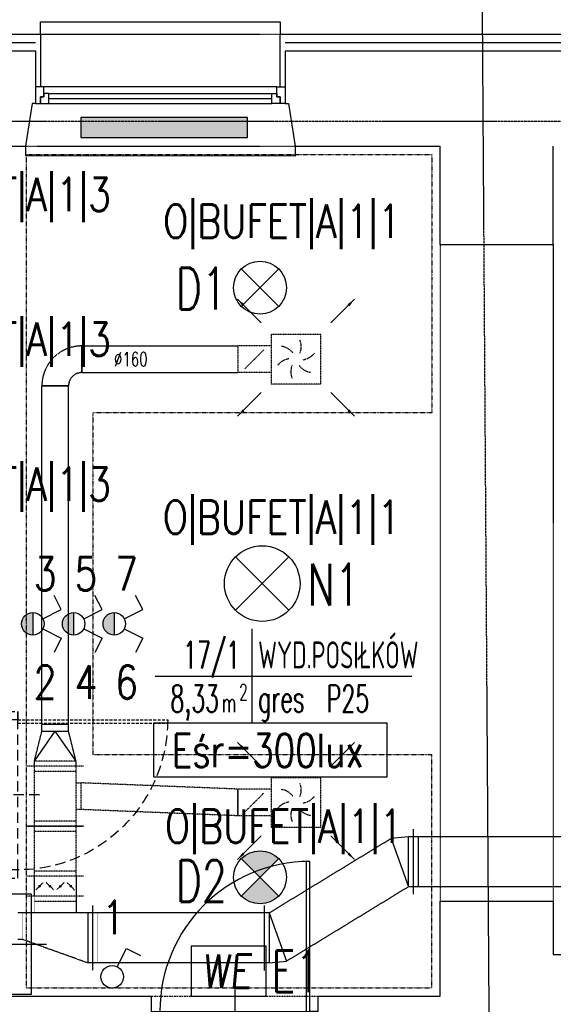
# Model space of a CAD drawing. Header units: inches. Extents: x -281236 to -70395, y 38777 to 102341.
# Tile 97 of 244: x -141932 to -141611, y 51077 to 51667. Entities that reach past the tile are written whole.
import ezdxf
from ezdxf.enums import TextEntityAlignment as Align

# ---------------------------------------------------------------- set-up
doc = ezdxf.new("R2010")
doc.units = ezdxf.units.IN
doc.header["$MEASUREMENT"] = 0
for name, pattern in [('CENTER', [2, 1.25, -0.25, 0.25, -0.25]), ('DASHDOT', [1, 0.5, -0.25, 0, -0.25]), ('DASHED', [0.75, 0.5, -0.25]), ('DASHED2', [0.375, 0.25, -0.125]), ('DIVIDE', [31.75, 12.7, -6.35, 0, -6.35, 0, -6.35])]:
    doc.linetypes.add(name, pattern=pattern)
doc.layers.get('0').update_dxf_attribs({"color": 101})
for name, color, linetype in [('Drz-widok', 5, 'Continuous'), ('E-90', 6, 'Continuous'), ('E-OPIS-POM', 6, 'Continuous'), ('E35', 6, 'Continuous'), ('E50', 3, 'Continuous'), ('FLUID-N17-50-ARRGR', 7, 'Continuous'), ('Ins-went', 141, 'Continuous'), ('Okn---okna', 5, 'Continuous'), ('Os-osie glowne', 8, 'CENTER'), ('Sc-cegla pelna', 32, 'Continuous'), ('Sc-izolacja term-obrys', 132, 'Continuous'), ('Sc-izolacja term-styropian', 151, 'STYROPIAN-KA'), ('Sc-nad', 5, 'DASHED2'), ('Sc-nadproza kon', 5, 'DASHED2'), ('Suf-widok', 8, 'Continuous'), ('W-idok', 9, 'Continuous'), ('Wyp-grzejniki', 56, 'Continuous'), ('Wyp-meble', 155, 'Continuous')]:
    doc.layers.add(name, color=color, linetype=linetype)
doc.styles.add('FDBES', font='simplex.shx')
doc.styles.add('KA wymiar', font='romans.shx', dxfattribs={"width": 0.6})
doc.styles.add('ROMANS', font='romans', dxfattribs={"width": 0.85})
doc.styles.add('tab-bud$0$ROMANS', font='romans', dxfattribs={"width": 0.7})
doc.linetypes.add('BATTING', pattern='A,0.0001,-0.1,[134,ltypeshp.shx,S=0.1,R=0,X=-0.1,Y=0],-0.2,[134,ltypeshp.shx,S=0.1,R=180,X=0.1,Y=0],-0.1', length=0.4001)
doc.linetypes.add('STYROPIAN-KA', pattern='A,0.0001,-0.1,[135,ltypeshp.shx,S=0.1,R=0,X=-0.1,Y=0],0,[135,ltypeshp.shx,S=0.1,R=180,X=0.1,Y=0],-0.1', length=0.2001)
doc.dimstyles.new('FDBES', dxfattribs={"dimscale": 50, "dimtxt": 4, "dimasz": 2.5, "dimexe": 0.8, "dimexo": 2, "dimgap": 1, "dimtad": 1, "dimdsep": 46, "dimtxsty": 'FDBES', "dimcen": 2.5, "dimclrd": 4, "dimclre": 5, "dimadec": 0, "dimazin": 0, "dimtfac": 1, "dimtmove": 0, "dimatfit": 3, "dimfxl": 0, "dimarcsym": 0})

# ---------------------------------------------------------------- blocks, each defined once
blk = doc.blocks.new('pow')
for p, q in [((0, 0.523), (0, -0.523)), ((-1.075, 0), (1.78, 0))]:
    blk.add_line(p, q)
at = {"style": 'KA wymiar', "width": 0.6}
for s, height, p in [('2', 0.18, (-0.139, -0.27)), ('m', 0.21, (-0.333, -0.401))]:
    blk.add_text(s, height=height, dxfattribs=at).set_placement(p)
for tag, p in [('01', (-0.131, 0.084)), ('000.00', (-0.364, -0.401))]:
    blk.add_attdef(tag, text='', height=0.3, dxfattribs=at).set_placement(p, align=Align.RIGHT)
for tag, p in [('POMIESZCZENIE', (0.071, 0.084)), ('POSADZKA', (0.071, -0.401))]:
    blk.add_attdef(tag, p, '', height=0.3, dxfattribs=at)
blk = doc.blocks.new('we')
at = {"layer": 'E35', "ltscale": 0.2}
blk.add_lwpolyline([(45, 30), (0, 30), (0, 0), (45, 0)], close=True, dxfattribs=at)
at = {"layer": 'E35', "ltscale": 0.2, "style": 'ROMANS', "oblique": 5, "width": 0.8}
blk.add_text('WE', height=20, dxfattribs=at).set_placement((21.44, 15), align=Align.MIDDLE_CENTER)
blk = doc.blocks.new('_dz1')
at = {"ltscale": 7}
for p, q in [((-7, 0), (-7, 90)), ((-5, 0), (-5, 90))]:
    blk.add_line(p, q, dxfattribs=at)
at = {"ltscale": 25}
for p, q in [((-50, 13), (-50, -41)), ((-95, 0), (-5, 0)), ((-5, 0), (0, 0)), ((-95, -8), (-100, -8)), ((-5, -8), (0, -8))]:
    blk.add_line(p, q, dxfattribs=at)
for points in [[(-100, -8), (-100, 0), (-95, 0), (-95, -8)], [(0, -8), (0, 0), (-5, 0), (-5, -8)]]:
    blk.add_lwpolyline(points, close=True, dxfattribs=at)
blk.add_arc((-5, 0), 90, 90, 180, dxfattribs=at)
blk = doc.blocks.new('grzejnik_100')
at = {"layer": 'Wyp-grzejniki'}
h = blk.add_hatch(dxfattribs=at)
h.set_pattern_fill('DOTS', color=256, scale=0.5, style=0)
h.set_pattern_definition([(0, (-77492.90915, 37823.9399), (0.396875, 0.79375), [0, -0.79375])])
h.paths.add_polyline_path([(0, -100), (12, -100), (12, 0), (0, 0)])
blk.add_lwpolyline([(12, 0), (0, 0), (0, -100), (12, -100)], close=True, dxfattribs=at)

msp = doc.modelspace()

# ---------------------------------------------------------------- hatches: boundary and pattern name
at = {"layer": 'E35'}
for points in [[(-141923.95, 51311.8, 0.414214), (-141930.7, 51305.05, 0.414214), (-141923.95, 51298.3)], [(-141899.42, 51311.8, 0.414214), (-141906.17, 51305.05, 0.414214), (-141899.42, 51298.3)], [(-141875.02, 51311.8, 0.414214), (-141881.77, 51305.05, 0.414214), (-141875.02, 51298.3)]]:
    msp.add_hatch(color=256, dxfattribs=at).paths.add_polyline_path(points)
h = msp.add_hatch(color=256, dxfattribs=at)
edge = h.paths.add_edge_path()
edge.add_arc((-141787.52, 51153.03), 15.88, 225, 315)
edge.add_line((-141776.3, 51141.8), (-141787.52, 51153.03))
edge.add_line((-141787.52, 51153.03), (-141798.75, 51141.8))
edge = h.paths.add_edge_path()
edge.add_arc((-141787.52, 51153.03), 15.88, 45, 135)
edge.add_line((-141798.75, 51164.25), (-141787.52, 51153.03))
edge.add_line((-141787.52, 51153.03), (-141776.3, 51164.25))

# ---------------------------------------------------------------- linework, layer by layer
at = {"color": 4, "linetype": 'DASHED'}
for p, q in [((-141790.9, 51463.8), (-141785.24, 51469.45)), ((-141790.9, 51463.8), (-141796.56, 51458.14)), ((-141790.9, 51197.94), (-141785.24, 51203.6)), ((-141790.9, 51197.94), (-141796.56, 51192.28))]:
    msp.add_line(p, q, dxfattribs=at)
at = {"color": 4, "linetype": 'Continuous'}
for p, q in [((-141923, 51222.7), (-141910.5, 51240.7)), ((-141898, 51222.7), (-141910.5, 51240.7)), ((-141695.43, 51142.91), (-141695.43, 51181.91)), ((-141692.43, 51147.41), (-141692.43, 51177.41))]:
    msp.add_line(p, q, dxfattribs=at)
for points in [[(-141790.9, 51464.05, 0.5, 0.5, 1), (-141790.9, 51463.55, 0.5, 0.5, 1)], [(-141790.9, 51198.19, 0.5, 0.5, 1), (-141790.9, 51197.69, 0.5, 0.5, 1)]]:
    msp.add_lwpolyline(points, format="xyseb", close=True, dxfattribs=at)
at = {"color": 4, "linetype": 'DASHED'}
for centre, start, end in [((-141773.4, 51471.3), 338.19859, 21.80141), ((-141776.15, 51461.05), 38.19859, 81.80141), ((-141768.65, 51453.55), 98.19859, 141.80141), ((-141763.16, 51474.04), 278.19859, 321.80141), ((-141758.4, 51456.3), 158.19859, 201.80141), ((-141755.66, 51466.54), 218.19859, 261.80141), ((-141773.4, 51205.44), 338.19859, 21.80141), ((-141776.15, 51195.19), 38.19859, 81.80141), ((-141768.65, 51187.69), 98.19859, 141.80141), ((-141763.16, 51208.18), 278.19859, 321.80141), ((-141758.4, 51190.44), 158.19859, 201.80141), ((-141755.66, 51200.68), 218.19859, 261.80141)]:
    msp.add_arc(centre, 10.61, start, end, dxfattribs=at)
at = {"layer": 'E35'}
for p, q in [((-141798.75, 51517.96), (-141776.3, 51495.51)), ((-141798.75, 51495.51), (-141776.3, 51517.96)), ((-141770.14, 51345.26), (-141802.22, 51313.19)), ((-141770.14, 51313.19), (-141802.22, 51345.26)), ((-141906.88, 51313.6), (-141911.16, 51322.13)), ((-141882.35, 51313.6), (-141886.62, 51322.13)), ((-141857.95, 51313.6), (-141862.22, 51322.13)), ((-141923.95, 51311.8), (-141923.95, 51298.3)), ((-141917.92, 51308.07), (-141906.88, 51313.6)), ((-141899.42, 51311.8), (-141899.42, 51298.3)), ((-141893.39, 51308.07), (-141882.35, 51313.6)), ((-141875.02, 51311.8), (-141875.02, 51298.3)), ((-141868.99, 51308.07), (-141857.95, 51313.6)), ((-141917.92, 51302.03), (-141906.88, 51296.5)), ((-141893.39, 51302.03), (-141882.35, 51296.5)), ((-141868.99, 51302.03), (-141857.95, 51296.5)), ((-141906.88, 51296.5), (-141911.16, 51287.97)), ((-141882.35, 51296.5), (-141886.62, 51287.97)), ((-141857.95, 51296.5), (-141862.22, 51287.97)), ((-141798.75, 51141.8), (-141776.3, 51164.25)), ((-141798.75, 51164.25), (-141776.3, 51141.8)), ((-141873.26, 51099.34), (-141867.73, 51110.37)), ((-141867.73, 51110.37), (-141859.2, 51106.1))]:
    msp.add_line(p, q, dxfattribs=at)
at = {"layer": 'E35', "linetype": 'Continuous', "ltscale": 0.3}
msp.add_lwpolyline([(-141851.48, 51213.28), (-141711.15, 51213.28), (-141711.15, 51245.56), (-141851.48, 51245.56)], close=True, dxfattribs=at)
at = {"layer": 'E35'}
for centre, radius in [((-141787.52, 51506.73), 15.88), ((-141786.18, 51329.23), 22.68), ((-141923.95, 51305.05), 6.75), ((-141899.42, 51305.05), 6.75), ((-141875.02, 51305.05), 6.75), ((-141787.52, 51153.03), 15.88), ((-141876.28, 51093.3), 6.75)]:
    msp.add_circle(centre, radius, dxfattribs=at)
at = {"layer": 'Ins-went', "linetype": 'DASHED', "ltscale": 0.3}
for p, q in [((-141780.9, 51478.8), (-141750.9, 51478.8)), ((-141780.9, 51478.8), (-141780.9, 51448.8)), ((-141750.9, 51448.8), (-141750.9, 51478.8)), ((-141780.9, 51471.8), (-141800.9, 51471.8)), ((-141800.9, 51471.8), (-141800.9, 51455.8)), ((-141780.9, 51455.8), (-141800.9, 51455.8)), ((-141750.9, 51448.8), (-141780.9, 51448.8)), ((-141898, 51222.7), (-141923, 51222.7)), ((-141893.5, 51219.7), (-141927.5, 51219.7)), ((-141923, 51183.7), (-141923, 51219.7)), ((-141923, 51216.7), (-141898, 51216.7)), ((-141898, 51183.7), (-141898, 51219.7)), ((-141898, 51209.7), (-141895, 51209.7)), ((-141895, 51193.7), (-141895, 51209.7)), ((-141780.9, 51212.94), (-141750.9, 51212.94)), ((-141780.9, 51212.94), (-141780.9, 51182.94)), ((-141750.9, 51182.94), (-141750.9, 51212.94)), ((-141800.9, 51189.94), (-141800.9, 51205.94)), ((-141780.9, 51205.94), (-141800.9, 51205.94)), ((-141800.9, 51205.94), (-141800.9, 51189.94)), ((-141895, 51193.7), (-141898, 51193.7)), ((-141898, 51186.7), (-141923, 51186.7)), ((-141780.9, 51189.94), (-141800.9, 51189.94)), ((-141927.5, 51183.7), (-141893.5, 51183.7)), ((-141893.5, 51183.7), (-141927.5, 51183.7)), ((-141923, 51153.7), (-141923, 51183.7)), ((-141923, 51180.7), (-141898, 51180.7)), ((-141898, 51153.7), (-141898, 51183.7)), ((-141750.9, 51182.94), (-141780.9, 51182.94)), ((-141898, 51156.7), (-141923, 51156.7)), ((-141893.5, 51153.7), (-141927.5, 51153.7)), ((-141893.5, 51141.7), (-141927.5, 51141.7)), ((-141923, 51138.7), (-141898, 51138.7))]:
    msp.add_line(p, q, dxfattribs=at)
at = {"layer": 'Ins-went', "linetype": 'DASHED', "ltscale": 0.4}
for p, q in [((-141894.5, 51471.8), (-141894.5, 51455.8)), ((-141894.5, 51455.8), (-141894.5, 51471.8)), ((-141894.5, 51471.8), (-141800.9, 51471.8)), ((-141894.5, 51455.8), (-141800.9, 51455.8)), ((-141918.5, 51447.8), (-141902.5, 51447.8)), ((-141918.5, 51244.7), (-141918.5, 51447.8)), ((-141902.5, 51447.8), (-141918.5, 51447.8)), ((-141902.5, 51244.7), (-141902.5, 51447.8)), ((-141918.5, 51240.7), (-141918.5, 51244.7)), ((-141902.5, 51244.7), (-141918.5, 51244.7)), ((-141902.5, 51240.7), (-141902.5, 51244.7)), ((-141923, 51222.7), (-141918.5, 51240.7)), ((-141918.5, 51240.7), (-141902.5, 51240.7)), ((-141898, 51222.7), (-141902.5, 51240.7)), ((-141923, 51219.7), (-141923, 51222.7)), ((-141898, 51219.7), (-141898, 51222.7)), ((-141923, 51141.7), (-141923, 51153.7)), ((-141898, 51153.7), (-141898, 51141.7)), ((-141919.88, 51147.7), (-141922.09, 51145.49)), ((-141919.88, 51147.7), (-141917.67, 51149.91)), ((-141913.63, 51147.7), (-141915.84, 51149.91)), ((-141913.63, 51147.7), (-141911.42, 51145.49)), ((-141907.38, 51147.7), (-141909.59, 51145.49)), ((-141907.38, 51147.7), (-141905.17, 51149.91)), ((-141901.13, 51147.7), (-141903.34, 51149.91)), ((-141901.13, 51147.7), (-141898.92, 51145.49)), ((-141888, 51136.2), (-141888, 51097.2)), ((-141930, 51115.7), (-141933, 51115.7)), ((-141891, 51101.7), (-141930, 51115.7))]:
    msp.add_line(p, q, dxfattribs=at)
at = {"layer": 'Ins-went', "linetype": 'DASHED', "ltscale": 0.5}
for p, q in [((-141782.03, 51131.7), (-141708.79, 51176.37)), ((-141771.67, 51102.74), (-141698.43, 51147.41)), ((-141782.03, 51131.7), (-141888, 51131.7)), ((-141782.03, 51101.7), (-141891, 51101.7))]:
    msp.add_line(p, q, dxfattribs=at)
at = {"layer": 'Ins-went'}
for p, q in [((-141698.43, 51177.41), (-141708.79, 51176.37)), ((-141708.79, 51176.37), (-141698.43, 51147.41)), ((-141698.43, 51147.41), (-141698.43, 51177.41)), ((-141785.03, 51136.2), (-141785.03, 51097.2)), ((-141782.03, 51131.7), (-141782.03, 51101.7)), ((-141782.03, 51131.7), (-141771.67, 51102.74)), ((-141782.03, 51101.7), (-141771.67, 51102.74))]:
    msp.add_line(p, q, dxfattribs=at)
at = {"layer": 'Ins-went', "linetype": 'DASHED', "ltscale": 0.2}
for p, q in [((-141923, 51131.7), (-141923, 51141.7)), ((-141898, 51141.7), (-141898, 51131.7)), ((-141888, 51131.7), (-141933, 51131.7)), ((-141930, 51115.7), (-141930, 51131.7)), ((-141891, 51131.7), (-141891, 51101.7)), ((-141885, 51101.7), (-141885, 51131.7))]:
    msp.add_line(p, q, dxfattribs=at)
at = {"layer": 'Ins-went', "linetype": 'DASHED', "ltscale": 0.5}
for points in [[(-141592.43, 51177.41), (-141698.43, 51177.41)], [(-141592.43, 51147.41), (-141698.43, 51147.41)]]:
    msp.add_lwpolyline(points, dxfattribs=at)
at = {"layer": 'Ins-went', "linetype": 'DASHED', "ltscale": 0.4}
for points in [[(-141919.88, 51147.3, 0.8, 0.8, 1), (-141919.88, 51148.1, 0.8, 0.8, 1)], [(-141913.63, 51147.3, 0.8, 0.8, 1), (-141913.63, 51148.1, 0.8, 0.8, 1)], [(-141907.38, 51147.3, 0.8, 0.8, 1), (-141907.38, 51148.1, 0.8, 0.8, 1)], [(-141901.13, 51147.3, 0.8, 0.8, 1), (-141901.13, 51148.1, 0.8, 0.8, 1)]]:
    msp.add_lwpolyline(points, format="xyseb", close=True, dxfattribs=at)
for radius in [24, 8]:
    msp.add_arc((-141894.5, 51447.8), radius, 90, 180, dxfattribs=at)
at = {"layer": 'Ins-went', "linetype": 'DASHED', "ltscale": 0.3}
for points in [[(-141800.9, 51205.94), (-141895, 51209.7)], [(-141800.9, 51189.94), (-141895, 51193.7)]]:
    msp.add_spline(points, degree=3, dxfattribs=at)
at = {"layer": 'Okn---okna'}
for p, q in [((-141777.4, 51627.18), (-141917.4, 51627.18)), ((-141914.4, 51623.18), (-141780.4, 51623.18)), ((-141914.4, 51620.18), (-141780.4, 51620.18)), ((-141914.4, 51617.18), (-141780.4, 51617.18))]:
    msp.add_line(p, q, dxfattribs=at)
for points in [[(-141917.4, 51627.18), (-141922.4, 51627.18), (-141922.4, 51617.18), (-141919.4, 51617.18), (-141919.4, 51621.18), (-141917.4, 51621.18)], [(-141914.4, 51623.18), (-141917.4, 51623.18), (-141917.4, 51621.18), (-141919.4, 51621.18), (-141919.4, 51617.18), (-141917.4, 51617.18), (-141914.4, 51617.18)], [(-141780.4, 51623.18), (-141777.4, 51623.18), (-141777.4, 51621.18), (-141775.4, 51621.18), (-141775.4, 51617.18), (-141777.4, 51617.18), (-141780.4, 51617.18)], [(-141777.4, 51627.18), (-141772.4, 51627.18), (-141772.4, 51617.18), (-141775.4, 51617.18), (-141775.4, 51621.18), (-141777.4, 51621.18)]]:
    msp.add_lwpolyline(points, close=True, dxfattribs=at)
at = {"layer": 'Os-osie glowne'}
msp.add_line((-141628.68, 47893.27), (-141656.02, 51985.69), dxfattribs=at)
msp.add_lwpolyline([(-143318.47, 51606.7), (-138010.88, 51606.7)], dxfattribs=at)
at = {"layer": 'Sc-cegla pelna'}
for p, q in [((-142055.4, 51591.7), (-141928.4, 51591.7)), ((-141766.4, 51591.7), (-141679.4, 51591.7)), ((-141679.4, 51532.7), (-141611.4, 51532.7)), ((-141679.4, 51138.75), (-141611.4, 51138.75)), ((-141679.4, 51081.7), (-141679.4, 51138.75)), ((-141611.4, 51138.75), (-141611.4, 51106.75)), ((-142029.96, 51081.7), (-141852.62, 51081.7)), ((-141852.62, 51062.8), (-141852.62, 51081.7)), ((-141752.62, 51081.7), (-141679.4, 51081.7)), ((-141752.62, 51062.8), (-141752.62, 51081.7))]:
    msp.add_line(p, q, dxfattribs=at)
for points in [[(-142361.78, 51648.75), (-141922.4, 51648.81)], [(-141922.4, 51648.81), (-141922.4, 51617.18), (-141924.4, 51617.18), (-141928.4, 51591.69)], [(-141772.4, 51648.82), (-141492.4, 51648.86)], [(-141772.4, 51648.82), (-141772.4, 51617.18), (-141770.4, 51617.18), (-141766.4, 51591.69)], [(-141679.4, 51532.7), (-141679.4, 51591.7)], [(-141611.4, 51532.7), (-141611.4, 51591.7)], [(-141611.4, 51106.75), (-141559.4, 51106.75), (-141559.4, 51081.7)]]:
    msp.add_lwpolyline(points, dxfattribs=at)
at = {"layer": 'Sc-izolacja term-obrys'}
for points in [[(-142364.78, 51627.22), (-142364.78, 51658.75), (-141919.4, 51658.81), (-141919.4, 51627.18)], [(-141775.4, 51627.18), (-141775.4, 51658.82), (-141489.4, 51658.86), (-141489.4, 51627.18)], [(-141919.4, 51621.18), (-141919.4, 51617.18)], [(-141775.4, 51617.18), (-141775.4, 51621.18)]]:
    msp.add_lwpolyline(points, dxfattribs=at)
at = {"layer": 'Sc-izolacja term-styropian', "linetype": 'BATTING', "ltscale": 0.25}
for points in [[(-142361.79, 51653.75), (-141922.4, 51653.81)], [(-141772.4, 51653.82), (-141492.4, 51653.86)]]:
    msp.add_lwpolyline(points, dxfattribs=at)
at = {"layer": 'Sc-nadproza kon', "linetype": 'DASHDOT', "ltscale": 0.5}
for p, q in [((-141919.4, 51658.81), (-141775.4, 51658.82)), ((-141928.4, 51591.69), (-141766.4, 51591.7)), ((-141679.4, 51532.7), (-141679.4, 51138.75)), ((-141611.46, 51532.55), (-141611.46, 51138.6))]:
    msp.add_line(p, q, dxfattribs=at)
at = {"layer": 'Sc-nadproza kon', "ltscale": 4}
msp.add_line((-141852.62, 51081.7), (-141752.62, 51081.7), dxfattribs=at)
msp.add_line((-141852.62, 51081.7), (-141752.62, 51081.7), dxfattribs=at)
at = {"layer": 'Suf-widok', "linetype": 'DIVIDE', "ltscale": 0.02}
for p, q in [((-141927.95, 51586.7), (-141927.96, 51086.7)), ((-141927.95, 51586.7), (-141684.4, 51586.7)), ((-141684.4, 51586.7), (-141684.4, 51431.76)), ((-141887.95, 51431.76), (-141887.96, 51226.7)), ((-141684.4, 51431.76, 2890), (-141887.95, 51431.76, 2890)), ((-141887.96, 51226.7), (-141684.4, 51226.7)), ((-141684.4, 51086.7), (-141684.4, 51226.7)), ((-141927.96, 51086.7), (-141684.4, 51086.7))]:
    msp.add_line(p, q, dxfattribs=at)
at = {"layer": 'W-idok'}
for p, q in [((-141919.4, 51658.81), (-141919.4, 51666.31)), ((-141919.4, 51666.31), (-141775.4, 51666.31)), ((-141775.4, 51666.31), (-141775.4, 51658.82))]:
    msp.add_line(p, q, dxfattribs=at)
for points in [[(-141928.4, 51591.7), (-141928.4, 51585.76)], [(-141766.4, 51591.69), (-141766.4, 51585.69), (-141928.4, 51585.76)]]:
    msp.add_lwpolyline(points, dxfattribs=at)
at = {"layer": 'Wyp-meble'}
msp.add_line((-141957.32, 51112.94), (-141915.78, 51112.94), dxfattribs=at)
msp.add_lwpolyline([(-141949.82, 51082.85), (-141924.82, 51082.85), (-141924.82, 51142.85), (-141949.82, 51142.85)], close=True, dxfattribs=at)

# ---------------------------------------------------------------- block references
at = {"layer": 'Drz-widok'}
msp.add_blockref('_dz1', (-141752.62, 51072.61), dxfattribs=at)
at = {"layer": 'E-OPIS-POM', "xscale": 54, "yscale": 54, "zscale": 54}
msp.add_blockref('pow', (-141792.47, 51273.79), dxfattribs=at).add_auto_attribs({'000.00': '8,33', '01': '17/1', 'POMIESZCZENIE': 'WYD.POSIŁKÓW', 'POSADZKA': 'gres  P25'})
at = {"layer": 'E50'}
msp.add_blockref('we', (-141828.9, 51081.7), dxfattribs=at)
at = {"layer": 'Sc-nad', "xscale": -1, "rotation": 270}
msp.add_blockref('_dz1', (-141932.96, 51252.54), dxfattribs=at)
at = {"layer": 'Wyp-grzejniki', "rotation": 90}
msp.add_blockref('grzejnik_100', (-141895.1, 51596.82), dxfattribs=at)

# ---------------------------------------------------------------- texts
at = {"layer": 'E-90', "style": 'ROMANS'}
for s, rotation, width, p in [('O|BUFET|A|1|3', 0, 0.8, (-141948.3, 51561.3)), ('O|BUFET|A|1|1', 0, 0.8, (-141774.36, 51545.13)), ('O|BUFET|A|1|3', 0, 0.8, (-141948.3, 51474.4)), ('O|BUFET|A|1|3', 0, 0.8, (-141948.3, 51387.5)), ('O|BUFET|A|1|1', 0, 0.8, (-141774.57, 51367.62)), ('3', 0, 0.8, (-141916.53, 51335.08)), ('5', 0, 0.8, (-141892, 51335.08)), ('7', 0, 0.8, (-141867.6, 51335.08)), ('2', 0, 0.8, (-141916.53, 51270.13)), ('4', 0, 0.8, (-141892, 51270.13)), ('6', 0, 0.8, (-141867.6, 51270.13)), ('Eśr=300lux', 360, 0.75, (-141782.82, 51229.13)), ('O|BUFET|A|1|1', 0, 0.8, (-141773.29, 51182.21)), ('1', 0, 0.8, (-141875.49, 51128.95))]:
    msp.add_text(s, height=20, rotation=rotation, dxfattribs=dict(at, width=width)).set_placement(p, align=Align.MIDDLE)
at = {"layer": 'E35', "style": 'ROMANS', "width": 0.7}
for s, p in [('D1', (-141822.78, 51506.23)), ('N1', (-141743.33, 51328.64)), ('D2', (-141822.78, 51150.8)), ('E1', (-141766, 51096.7))]:
    msp.add_text(s, height=25, dxfattribs=at).set_placement(p, align=Align.MIDDLE)
at = {"layer": 'Ins-went', "style": 'tab-bud$0$ROMANS', "width": 0.7}
msp.add_text('%%c160', height=8.424, dxfattribs=at).set_placement((-141875.21, 51459.68, 0))

# ---------------------------------------------------------------- leaders
at = {"layer": 'FLUID-N17-50-ARRGR'}
for points in [[(-141800.96, 51499.75), (-141786.82, 51485.6)], [(-141730.84, 51499.75), (-141744.98, 51485.6)], [(-141800.96, 51429.62), (-141786.82, 51443.76)], [(-141730.84, 51429.62), (-141744.98, 51443.76)], [(-141800.96, 51233.89), (-141786.82, 51219.75)], [(-141730.84, 51233.89), (-141744.98, 51219.75)], [(-141800.96, 51163.76), (-141786.82, 51177.9)], [(-141730.84, 51163.76), (-141744.98, 51177.9)]]:
    msp.add_leader(points, dimstyle='FDBES', override={"dimscale": 2, "dimclrd": 5}, dxfattribs=at)

doc.saveas('drawing.dxf')
